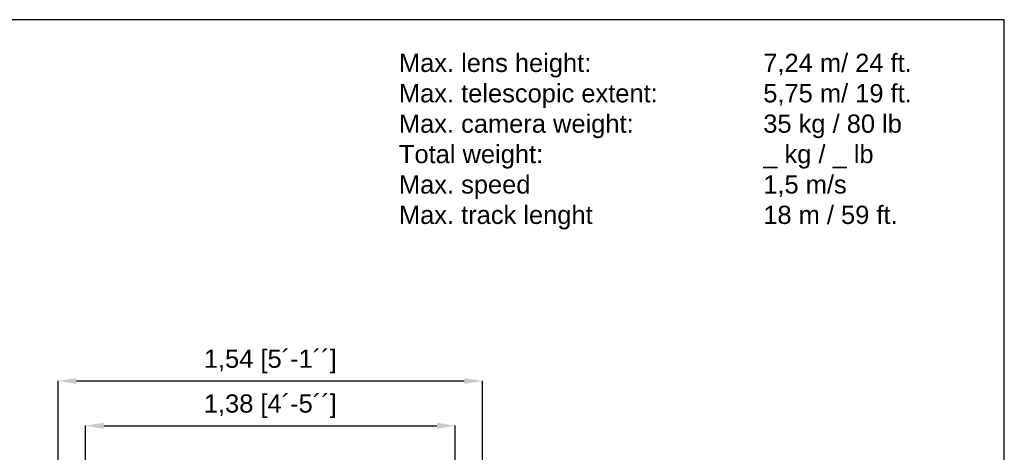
# Model space of a CAD drawing. Header units: millimetres. Extents: x -57594 to -45714, y -4242 to 13786.
# Tile 7 of 23: x -49497 to -45714, y -1703 to -42. Entities that reach past the tile are written whole.
import ezdxf

# ---------------------------------------------------------------- set-up
doc = ezdxf.new("R2010")
doc.units = ezdxf.units.MM
doc.header["$LTSCALE"] = 50
doc.layers.add('AM_5', color=3, linetype='Continuous', lineweight=25)
doc.styles.add('Aktuální-ISO', font='arial.ttf')
doc.styles.add('Razítko-měřítko', font='isocpeur.ttf')
doc.styles.get("Standard").update_dxf_attribs({"font": 'txt.shx'})
doc.dimstyles.new('AM_ISO$0', dxfattribs={"dimtxt": 3.5, "dimasz": 3.5, "dimexe": 1, "dimexo": 1, "dimgap": 1.5, "dimtad": 1, "dimdsep": 46, "dimtxsty": 'Standard', "dimcen": 0, "dimclrd": 256, "dimclre": 256, "dimclrt": 2, "dimadec": 0, "dimazin": 2, "dimtp": 0.1, "dimtm": 0.1, "dimtfac": 0.71, "dimtdec": 3, "dimtmove": 0, "dimatfit": 3, "dimfxl": 1, "dimlwd": -1, "dimlwe": -1, "dimarcsym": 1})

# ---------------------------------------------------------------- blocks, each defined once
blk = doc.blocks.new('*D244')
at = {"layer": 'AM_5', "linetype": 'ByBlock', "transparency": 16777216}
for p, q in [((-49244, -1803.5), (-49244, -1599.6)), ((-49174, -1600.6), (-47894, -1600.6)), ((-47824, -1803.5), (-47824, -1599.6))]:
    blk.add_line(p, q, dxfattribs=at)
at = {"layer": 'AM_5', "transparency": 16777216}
for points in [[(-49174, -1589), (-49174, -1612.3), (-49244, -1600.6)], [(-47894, -1589), (-47894, -1612.3), (-47824, -1600.6)]]:
    blk.add_solid(points, dxfattribs=at)
at = {"layer": 'Defpoints', "color": 0, "transparency": 16777216}
for p in [(-47824, -1600.6), (-49244, -1804.5), (-47824, -1804.5)]:
    blk.add_point(p, dxfattribs=at)
at = {"layer": 'AM_5', "color": 2, "transparency": 16777216, "insert": (-48534, -1525.8), "char_height": 70, "attachment_point": 5, "style": 'Aktuální-ISO'}
blk.add_mtext('1,38 [4´-5´´]', dxfattribs=at)
blk = doc.blocks.new('*D245')
at = {"layer": 'AM_5', "linetype": 'ByBlock', "transparency": 16777216}
for p, q in [((-49349, -2070.7), (-49349, -1427.6)), ((-49279, -1428.6), (-47789.1, -1428.6)), ((-47719.1, -2070.7), (-47719.1, -1427.6))]:
    blk.add_line(p, q, dxfattribs=at)
at = {"layer": 'AM_5', "transparency": 16777216}
for points in [[(-49279, -1417), (-49279, -1440.3), (-49349, -1428.6)], [(-47789.1, -1417), (-47789.1, -1440.3), (-47719.1, -1428.6)]]:
    blk.add_solid(points, dxfattribs=at)
at = {"layer": 'Defpoints', "color": 0, "transparency": 16777216}
for p in [(-47719.1, -1428.6), (-49349, -2071.7), (-47719.1, -2071.7)]:
    blk.add_point(p, dxfattribs=at)
at = {"layer": 'AM_5', "color": 2, "transparency": 16777216, "insert": (-48534, -1353.8), "char_height": 70, "attachment_point": 5, "style": 'Aktuální-ISO'}
blk.add_mtext('1,54 [5´-1´´]', dxfattribs=at)

msp = doc.modelspace()

# ---------------------------------------------------------------- linework, layer by layer
msp.add_lwpolyline([(-45713.773, -4241.894), (-45713.773, -41.894), (-51653.773, -41.894), (-51653.773, -4241.894)], close=True)

# ---------------------------------------------------------------- texts
at = {"layer": 'AM_5', "color": 2, "insert": (-48039.926, -172.519), "char_height": 70, "attachment_point": 1, "style": 'Razítko-měřítko'}
msp.add_mtext('{\\fArial|b0|i0|c238|p34;Max. lens height:^I^I^I7,24 m/ 24 ft.\\PMax. telescopic extent:^I^I5,75 m/ 19 ft.\\PMax. camera weight:^I^I35 kg / 80 lb\\PTotal weight:^I^I^I^I_ kg / _ lb\\PMax. speed^I^I^I^I1,5 m/s\\PMax. track lenght^I^I^I18 m / 59 ft.}', dxfattribs=at)

# ---------------------------------------------------------------- dimensions: what is measured, and where the dimension line sits
at = {"layer": 'AM_5'}
for base, p1, p2, text, picture, middle in [((-47719.08, -1428.637), (-49348.988, -2071.7), (-47719.08, -2071.7), '1,54 [5´-1´´]', '*D245', (-48534.034, -1353.776)), ((-47824.034, -1600.645), (-49244.034, -1804.516), (-47824.034, -1804.516), '1,38 [4´-5´´]', '*D244', (-48534.034, -1525.785))]:
    dim = msp.add_linear_dim(base=base, p1=p1, p2=p2, text=text, dimstyle='AM_ISO$0', override={"dimtxt": 70, "dimasz": 70, "dimgap": 30, "dimtxsty": 'Aktuální-ISO'}, dxfattribs=at)
    dim.commit()
    dim.dimension.update_dxf_attribs({"geometry": picture, "text_midpoint": middle})

doc.saveas('drawing.dxf')
